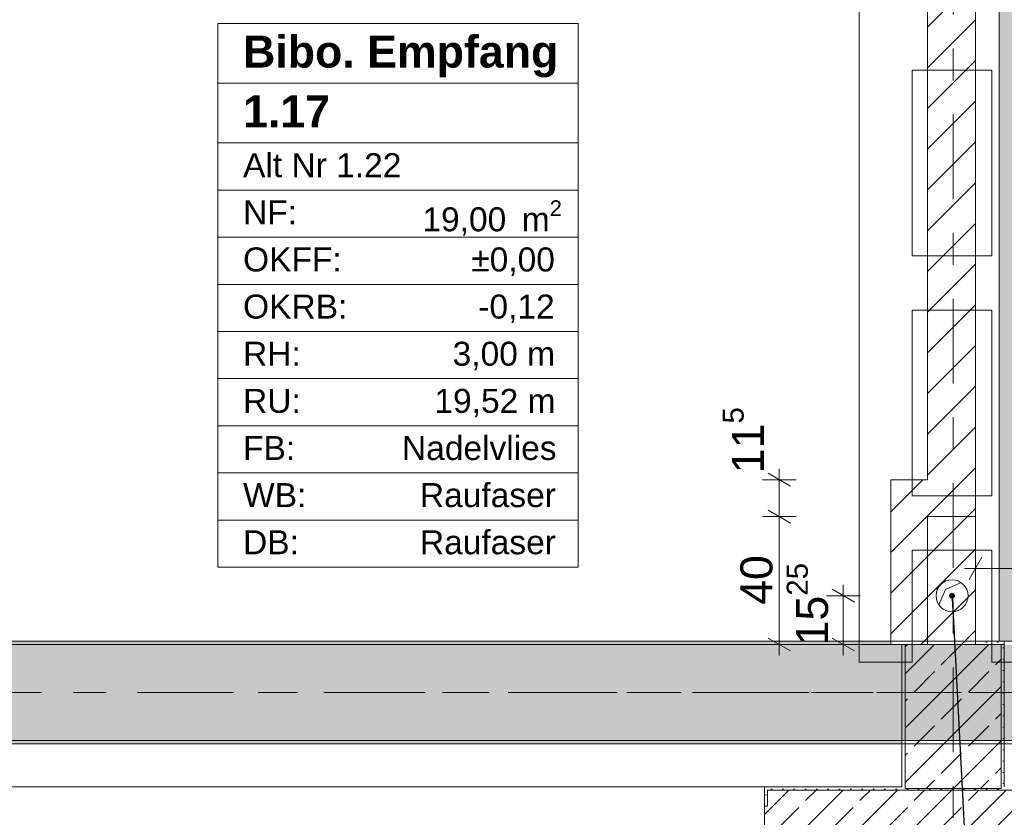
# Model space of a CAD drawing. Header units: metres. Extents: x -3.6 to 84.5, y -11 to 16.8.
# Tile 132 of 225: x 37.2 to 40.3, y 0.2 to 2.7. Entities that reach past the tile are written whole.
import ezdxf

# ---------------------------------------------------------------- set-up
doc = ezdxf.new("R2010")
doc.units = ezdxf.units.M
doc.header["$MEASUREMENT"] = 0
for name, pattern in [('Achse', [0.2, 0.1, -0.05, 0, -0.05]), ('Strichlinie doppelt', [0.546806, 0.264583, -0.105833, 0.070556, -0.105833]), ('Wipeout_Contour', [1, 0, -1])]:
    doc.linetypes.add(name, pattern=pattern)
for name, color, linetype in [('155 - Bemaßung_ Beschriftung.Ausbau - Deckenelemente', 7, 'Continuous'), ('305 - Elemente.Linie_ Schraffur - Deckenspiegel', 7, 'Continuous'), ('401 - Zone.Raum_ Raumbegrenzung_ Whg.', 7, 'Continuous'), ('451 - Universal.Achsen Raster', 7, 'Continuous'), ('604 - Struktur.Wand Aussen', 7, 'Continuous'), ('605 - Struktur.Wand Innen', 7, 'Continuous'), ('607 - Struktur.Stütze', 7, 'Continuous'), ('608 - Struktur.Träger', 7, 'Continuous'), ('612 - Struktur.Stahlbau', 7, 'Continuous'), ('Abbruch_155 - Bemaßung_ Beschriftung.Ausbau - Deckenelemente', 7, 'Continuous'), ('Abbruch_605 - Struktur.Wand Innen', 7, 'Continuous'), ('Neubau_155 - Bemaßung_ Beschriftung.Ausbau - Deckenelemente', 7, 'Continuous'), ('Neubau_605 - Struktur.Wand Innen', 7, 'Continuous'), ('Neubau_612 - Struktur.Stahlbau', 7, 'Continuous')]:
    doc.layers.add(name, color=color, linetype=linetype)
doc.styles.add('ERSTELLTER_STIL_1', font='txt')
doc.styles.add('ERSTELLTER_STIL_2', font='txt')
doc.linetypes.add('Abbruch 1', pattern='A,0,[1,2022.0244.A_L5A-PL04.07_iA_Deckenelemente Erdgeschoss1.Shx,S=0.001984,R=0,X=0,Y=0],-0.25,0', length=0.25)
doc.dimstyles.new('ERSTELLTER_STIL__3', dxfattribs={"dimtxt": 0.1, "dimasz": 0.0532, "dimexe": 0.18, "dimexo": 0.0625, "dimgap": 0, "dimtad": 1, "dimtih": 1, "dimtoh": 1, "dimzin": 0, "dimdsep": 46, "dimtxsty": 'ERSTELLTER_STIL_2', "dimblk": 'ARROWHEAD_2', "dimblk1": 'ARROWHEAD_2', "dimblk2": 'ARROWHEAD_2', "dimcen": 0.09, "dimse1": 1, "dimse2": 1, "dimclrd": 256, "dimclre": 256, "dimclrt": 256, "dimazin": 0, "dimtfac": 1, "dimtdec": 4, "dimtmove": 0, "dimatfit": 3, "dimfxl": 1, "dimtolj": 1, "dimtzin": 0, "dimarcsym": 0})
doc.dimstyles.new('ERSTELLTER_STIL__4', dxfattribs={"dimtxt": 0.1, "dimasz": 0.0532, "dimexe": 0.18, "dimexo": 0.0625, "dimgap": 0, "dimtad": 1, "dimzin": 0, "dimdsep": 46, "dimtxsty": 'ERSTELLTER_STIL_2', "dimblk": 'ARROWHEAD_2', "dimblk1": 'ARROWHEAD_2', "dimblk2": 'ARROWHEAD_2', "dimcen": 0.09, "dimse1": 1, "dimse2": 1, "dimclrd": 256, "dimclre": 256, "dimclrt": 256, "dimazin": 0, "dimtfac": 1, "dimtdec": 4, "dimtmove": 0, "dimatfit": 3, "dimfxl": 1, "dimtolj": 1, "dimtzin": 0, "dimarcsym": 0})
doc.dimstyles.new('ERSTELLTER_STIL__5', dxfattribs={"dimtxt": 0.1, "dimasz": 0.0532, "dimexe": 0.18, "dimexo": 0.0625, "dimgap": 0, "dimtad": 1, "dimzin": 0, "dimdsep": 46, "dimtxsty": 'ERSTELLTER_STIL_2', "dimblk": 'ARROWHEAD_2', "dimblk1": 'ARROWHEAD_2', "dimblk2": 'ARROWHEAD_2', "dimcen": 0.09, "dimse1": 1, "dimse2": 1, "dimclrd": 256, "dimclre": 256, "dimclrt": 256, "dimazin": 0, "dimtfac": 1, "dimtdec": 4, "dimtmove": 2, "dimatfit": 3, "dimfxl": 1, "dimtolj": 1, "dimtzin": 0, "dimarcsym": 0})
doc.dimstyles.new('ERSTELLTER_STIL__7', dxfattribs={"dimtxt": 0.18, "dimasz": 0.03648, "dimexe": 0.18, "dimexo": 0.0625, "dimgap": 0, "dimtad": 0, "dimtih": 1, "dimtoh": 1, "dimdec": 4, "dimzin": 0, "dimdsep": 46, "dimcen": 0.09, "dimadec": 0, "dimazin": 0, "dimtfac": 1, "dimtdec": 4, "dimtmove": 0, "dimatfit": 3, "dimldrblk": 'ARROWHEAD_11', "dimfxl": 1, "dimtolj": 1, "dimtzin": 0, "dimarcsym": 0})
pattern_1 = [(45, (0, 0), (-0.0636396, 0.0636396), [])]
pattern_2 = [(45, (0, 0), (-0.08485281, 0.08485281), []), (45, (-0.04243, 0.04243), (-0.08485281, 0.08485281), [0.09, -0.03])]
pattern_3 = [(45, (0, 0), (-0.01767767, 0.01767767), [0, -0.025])]

# ---------------------------------------------------------------- blocks, each defined once
blk = doc.blocks.new('*D159')
at = {"layer": '155 - Bemaßung_ Beschriftung.Ausbau - Deckenelemente', "color": 160, "linetype": 'Continuous', "lineweight": 5, "true_color": 0x3232ff}
for p, q in [((40.2, 0.8855), (40.2, 0.9905)), ((43.745, 0.8855), (43.745, 0.9905)), ((40.2202, 0.973), (40.1798, 0.903)), ((43.7248, 0.903), (43.7652, 0.973)), ((40.1658, 0.938), (40.2, 0.938)), ((40.2, 0.938), (43.745, 0.938)), ((43.745, 0.938), (43.7792, 0.938))]:
    blk.add_line(p, q, dxfattribs=at)
at = {"layer": '155 - Bemaßung_ Beschriftung.Ausbau - Deckenelemente', "color": 160, "lineweight": 5, "true_color": 0x3232ff, "insert": (41.8144, 0.9386), "char_height": 0.1, "attachment_point": 7, "style": 'ERSTELLTER_STIL_2'}
blk.add_mtext('\\A1;{\\pql;\\fArial|b0|i0|c0|p38;3,54\\fArial|b0|i0|c0|p38;\\A1{\\H.66x;\\S5^  ;}}', dxfattribs=at)
blk = doc.blocks.new('ARROWHEAD_2')
at = {"color": 0, "linetype": 'Continuous', "lineweight": 0}
for p, q in [((-0.378, -0.655), (0.378, 0.655)), ((0, 0), (-1, 0))]:
    blk.add_line(p, q, dxfattribs=at)
blk = doc.blocks.new('*D175')
at = {"layer": '155 - Bemaßung_ Beschriftung.Ausbau - Deckenelemente', "color": 160, "linetype": 'Continuous', "lineweight": 5, "true_color": 0x3232ff}
for p, q in [((39.5515, 1.1202), (39.6215, 1.0798)), ((39.639, 1.1), (39.534, 1.1)), ((39.5865, 0.7), (39.5865, 1.1)), ((39.5515, 0.7202), (39.6215, 0.6798)), ((39.639, 0.7), (39.534, 0.7)), ((39.5865, 0.6658), (39.5865, 0.7))]:
    blk.add_line(p, q, dxfattribs=at)
at = {"layer": '155 - Bemaßung_ Beschriftung.Ausbau - Deckenelemente', "color": 160, "lineweight": 5, "true_color": 0x3232ff, "insert": (39.5665, 0.8241), "char_height": 0.1, "attachment_point": 7, "rotation": 90, "style": 'ERSTELLTER_STIL_2'}
blk.add_mtext('\\A1;{\\pql;\\fArial|b0|i0|c0|p38;40}', dxfattribs=at)
blk = doc.blocks.new('*D176')
at = {"layer": '155 - Bemaßung_ Beschriftung.Ausbau - Deckenelemente', "color": 160, "linetype": 'Continuous', "lineweight": 5, "true_color": 0x3232ff}
for p, q in [((39.6215, 1.1948), (39.5515, 1.2352)), ((39.5865, 1.215), (39.5865, 1.2492)), ((39.639, 1.215), (39.534, 1.215)), ((39.5865, 1.1), (39.5865, 1.215)), ((39.5515, 1.1202), (39.6215, 1.0798)), ((39.639, 1.1), (39.534, 1.1))]:
    blk.add_line(p, q, dxfattribs=at)
at = {"layer": '155 - Bemaßung_ Beschriftung.Ausbau - Deckenelemente', "color": 160, "lineweight": 5, "true_color": 0x3232ff, "insert": (39.5676, 1.2352), "char_height": 0.1, "attachment_point": 7, "rotation": 90, "style": 'ERSTELLTER_STIL_2'}
blk.add_mtext('\\A1;{\\pql;\\fArial|b0|i0|c0|p38;11\\fArial|b0|i0|c0|p38;\\A1{\\H.66x;\\S5^  ;}}', dxfattribs=at)
blk = doc.blocks.new('*D177')
at = {"layer": '155 - Bemaßung_ Beschriftung.Ausbau - Deckenelemente', "color": 160, "linetype": 'Continuous', "lineweight": 5, "true_color": 0x3232ff}
for p, q in [((39.8215, 0.8323), (39.7515, 0.8727)), ((39.7865, 0.8525), (39.7865, 0.8867)), ((39.839, 0.8525), (39.734, 0.8525)), ((39.7865, 0.7), (39.7865, 0.8525)), ((39.7515, 0.7202), (39.8215, 0.6798)), ((39.839, 0.7), (39.734, 0.7)), ((39.7865, 0.6657), (39.7865, 0.7))]:
    blk.add_line(p, q, dxfattribs=at)
at = {"layer": '155 - Bemaßung_ Beschriftung.Ausbau - Deckenelemente', "color": 160, "lineweight": 5, "true_color": 0x3232ff, "insert": (39.7681, 0.6971), "char_height": 0.1, "attachment_point": 7, "rotation": 90, "style": 'ERSTELLTER_STIL_2'}
blk.add_mtext('\\A1;{\\pql;\\fArial|b0|i0|c0|p38;15\\fArial|b0|i0|c0|p38;\\A1{\\H.66x;\\S25^  ;}}', dxfattribs=at)
blk = doc.blocks.new('ARROWHEAD_11')
at = {"color": 0, "linetype": 'Continuous', "lineweight": 0}
blk.add_line((0, 0), (-1, 0), dxfattribs=at)
at = {"color": 0, "linetype": 'Continuous', "lineweight": 0, "const_width": 0.25, "flags": 128}
blk.add_lwpolyline([(-0.125, 0, 1), (0.125, 0, 1)], format="xyb", close=True, dxfattribs=at)

msp = doc.modelspace()

# ---------------------------------------------------------------- hatches: boundary and pattern name
at = {"layer": '604 - Struktur.Wand Aussen', "linetype": 'Continuous', "lineweight": 0, "true_color": 0x000000}
h = msp.add_hatch(dxfattribs=at)
h.set_pattern_fill('Gips_0001', color=18, style=0, pattern_type=2)
h.set_pattern_definition(pattern_3)
h.paths.add_polyline_path([(39.55, 0.255), (39.54, 0.255), (39.54, 0.195), (39.55, 0.195)])
h = msp.add_hatch(dxfattribs=at)
h.set_pattern_fill('Gips_0001', color=18, style=0, pattern_type=2)
h.set_pattern_definition(pattern_3)
h.paths.add_polyline_path([(39.97, 0.255), (39.55, 0.255), (39.55, 0.245), (39.97, 0.245)])
h = msp.add_hatch(dxfattribs=at)
h.set_pattern_fill('Beton__Stahlbeton_0001', color=18, style=0, pattern_type=2)
h.set_pattern_definition(pattern_2)
h.paths.add_polyline_path([(39.55, 0.195), (39.54, 0.195), (39.54, 0.125), (39.55, 0.125), (39.58, 0.125), (39.58, 0.005), (40.7, 0.005), (40.7, 0.125), (40.73, 0.125), (40.74, 0.125), (40.74, 0.195), (40.73, 0.195), (40.73, 0.245), (39.55, 0.245)])
at = {"layer": '607 - Struktur.Stütze', "linetype": 'Continuous', "lineweight": 0, "true_color": 0x000000}
h = msp.add_hatch(dxfattribs=at)
h.set_pattern_fill('Gips_0001', color=18, style=0, pattern_type=2)
h.set_pattern_definition(pattern_3)
h.paths.add_polyline_path([(40.2, 0.71), (40.2, 0.7), (40.28, 0.7), (40.28, 0.255), (40.29, 0.255), (40.29, 0.71)])
h = msp.add_hatch(dxfattribs=at)
h.set_pattern_fill('Gips_0001', color=18, style=0, pattern_type=2)
h.set_pattern_definition(pattern_3)
h.paths.add_polyline_path([(39.97, 0.255), (39.98, 0.255), (39.98, 0.7), (39.97, 0.7)])
h = msp.add_hatch(dxfattribs=at)
h.set_pattern_fill('Beton__Stahlbeton_0001', color=18, style=0, pattern_type=2)
h.set_pattern_definition(pattern_2)
h.paths.add_polyline_path([(39.98, 0.25), (40.28, 0.25), (40.28, 0.7), (39.98, 0.7)])
h = msp.add_hatch(dxfattribs=at)
h.set_pattern_fill('Gips_0001', color=18, style=0, pattern_type=2)
h.set_pattern_definition(pattern_3)
h.paths.add_polyline_path([(39.98, 0.255), (39.97, 0.255), (39.97, 0.245), (40.29, 0.245), (40.29, 0.255), (40.28, 0.255), (40.28, 0.25), (39.98, 0.25)])
at = {"layer": '608 - Struktur.Träger', "linetype": 'Continuous', "lineweight": 0, "true_color": 0x000000}
h = msp.add_hatch(dxfattribs=at)
h.set_pattern_fill('Gips_0001', color=18, style=0, pattern_type=2)
h.set_pattern_definition(pattern_3)
h.paths.add_polyline_path([(36.69, 0.71), (36.69, 0.7), (39.935, 0.7), (39.935, 0.71)])
h = msp.add_hatch(dxfattribs=at)
h.set_pattern_fill('Beton__Stahlbeton_0001', color=18, style=0, pattern_type=2)
h.set_pattern_definition(pattern_2)
h.paths.add_polyline_path([(0.69, 0.7), (0.38, 0.7), (0.38, 0.4), (0.69, 0.4), (3.97, 0.4), (4.29, 0.4), (7.57, 0.4), (7.89, 0.4), (11.17, 0.4), (11.49, 0.4), (14.77, 0.4), (15.09, 0.4), (18.37, 0.4), (18.69, 0.4), (21.97, 0.4), (22.29, 0.4), (25.57, 0.4), (25.89, 0.4), (29.17, 0.4), (29.49, 0.4), (32.77, 0.4), (33.09, 0.4), (36.37, 0.4), (36.69, 0.4), (39.97, 0.4), (40.29, 0.4), (43.57, 0.4), (43.89, 0.4), (47.17, 0.4), (47.49, 0.4), (50.77, 0.4), (51.09, 0.4), (51.8, 0.4), (51.97, 0.4), (54.37, 0.4), (54.69, 0.4), (57.97, 0.4), (58.29, 0.4), (61.57, 0.4), (61.88, 0.4), (61.88, 0.7), (61.57, 0.7), (58.29, 0.7), (57.97, 0.7), (54.69, 0.7), (54.37, 0.7), (51.97, 0.7), (51.8, 0.7), (51.09, 0.7), (50.77, 0.7), (47.49, 0.7), (47.17, 0.7), (43.89, 0.7), (43.57, 0.7), (40.29, 0.7), (39.935, 0.7), (36.69, 0.7), (36.37, 0.7), (33.09, 0.7), (32.77, 0.7), (29.49, 0.7), (29.17, 0.7), (25.89, 0.7), (25.57, 0.7), (22.29, 0.7), (21.97, 0.7), (18.69, 0.7), (18.37, 0.7), (15.09, 0.7), (14.77, 0.7), (11.49, 0.7), (11.17, 0.7), (7.89, 0.7), (7.57, 0.7), (4.29, 0.7), (3.97, 0.7)])
h = msp.add_hatch(dxfattribs=at)
h.set_pattern_fill('Gips_0001', color=18, style=0, pattern_type=2)
h.set_pattern_definition(pattern_3)
h.paths.add_polyline_path([(36.69, 0.4), (36.69, 0.39), (39.97, 0.39), (39.97, 0.4)])
at = {"layer": '612 - Struktur.Stahlbau', "linetype": 'Continuous', "lineweight": 0, "true_color": 0x30307f}
msp.add_hatch(color=177, dxfattribs=at).paths.add_polyline_path([(40.274, 5.19), (40.414, 5.19), (40.414, 0.71), (40.274, 0.71)])
at = {"layer": 'Abbruch_605 - Struktur.Wand Innen', "linetype": 'Continuous', "lineweight": 0, "true_color": 0x000000}
h = msp.add_hatch(dxfattribs=at)
h.set_pattern_fill('MW_Ziegel_0001', color=18, style=0, pattern_type=2)
h.set_pattern_definition(pattern_1)
h.paths.add_polyline_path([(40.05, 1.1), (40.05, 0.7), (40.2, 0.7), (40.2, 1.1)])
at = {"layer": 'Neubau_605 - Struktur.Wand Innen', "linetype": 'Continuous', "lineweight": 0, "true_color": 0x000000}
h = msp.add_hatch(dxfattribs=at)
h.set_pattern_fill('MW_Ziegel_0001', color=18, style=0, pattern_type=2)
h.set_pattern_definition(pattern_1)
h.paths.add_polyline_path([(39.935, 1.1), (40.05, 1.1), (39.935, 1.215)])
h = msp.add_hatch(dxfattribs=at)
h.set_pattern_fill('MW_Ziegel_0001', color=18, style=0, pattern_type=2)
h.set_pattern_definition(pattern_1)
h.paths.add_polyline_path([(39.935, 1.215), (40.05, 1.1), (40.05, 1.215)])
h = msp.add_hatch(dxfattribs=at)
h.set_pattern_fill('MW_Ziegel_0001', color=18, style=0, pattern_type=2)
h.set_pattern_definition(pattern_1)
h.paths.add_polyline_path([(39.935, 1.1), (39.935, 0.7), (40.05, 0.7), (40.05, 1.1)])

# ---------------------------------------------------------------- linework, layer by layer
at = {"layer": '305 - Elemente.Linie_ Schraffur - Deckenspiegel', "color": 7, "linetype": 'Continuous', "lineweight": 9}
for p, q in [((39.8365, 5.31), (39.8365, 0.645)), ((40.0015, 2.495), (40.0015, 1.915)), ((40.2515, 1.915), (40.2515, 2.495)), ((40.0015, 1.745), (40.0015, 1.165)), ((40.2515, 1.165), (40.2515, 1.745)), ((40.0015, 0.995), (40.2515, 0.995)), ((40.0015, 0.645), (40.0015, 0.995)), ((40.2515, 0.645), (40.2515, 0.995)), ((39.8365, 0.645), (40.0015, 0.645)), ((40.2515, 0.645), (40.4165, 0.645))]:
    msp.add_line(p, q, dxfattribs=at)
at = {"layer": '401 - Zone.Raum_ Raumbegrenzung_ Whg.', "color": 7, "linetype": 'Continuous', "lineweight": 9}
for p, q in [((38.958, 2.6408), (37.8317, 2.6408)), ((37.8317, 2.6408), (37.8317, 0.9417)), ((37.8317, 2.6408), (38.958, 2.6408)), ((37.8317, 2.4542), (37.8317, 2.6408)), ((38.958, 0.9417), (38.958, 2.6408)), ((38.958, 2.6408), (38.958, 2.4542)), ((38.958, 2.4542), (37.8317, 2.4542)), ((37.8317, 2.4542), (38.958, 2.4542)), ((37.8317, 2.2676), (37.8317, 2.4542)), ((38.958, 2.4542), (38.958, 2.2676)), ((38.958, 2.2676), (37.8317, 2.2676)), ((37.8317, 2.2676), (38.958, 2.2676)), ((37.8317, 2.1203), (37.8317, 2.2676)), ((38.958, 2.2676), (38.958, 2.1203)), ((38.958, 2.1203), (37.8317, 2.1203)), ((37.8317, 2.1203), (38.958, 2.1203)), ((37.8317, 1.973), (37.8317, 2.1203)), ((38.958, 2.1203), (38.958, 1.973)), ((38.958, 1.973), (37.8317, 1.973)), ((37.8317, 1.973), (38.958, 1.973)), ((37.8317, 1.8256), (37.8317, 1.973)), ((38.958, 1.973), (38.958, 1.8256)), ((38.958, 1.8256), (37.8317, 1.8256)), ((37.8317, 1.8256), (38.958, 1.8256)), ((37.8317, 1.6783), (37.8317, 1.8256)), ((38.958, 1.8256), (38.958, 1.6783)), ((38.958, 1.6783), (37.8317, 1.6783)), ((37.8317, 1.6783), (38.958, 1.6783)), ((37.8317, 1.531), (37.8317, 1.6783)), ((38.958, 1.6783), (38.958, 1.531)), ((38.958, 1.531), (37.8317, 1.531)), ((37.8317, 1.531), (38.958, 1.531)), ((37.8317, 1.3837), (37.8317, 1.531)), ((38.958, 1.531), (38.958, 1.3837)), ((38.958, 1.3837), (37.8317, 1.3837)), ((37.8317, 1.3837), (38.958, 1.3837)), ((37.8317, 1.2364), (37.8317, 1.3837)), ((38.958, 1.3837), (38.958, 1.2364)), ((38.958, 1.2364), (37.8317, 1.2364)), ((37.8317, 1.2364), (38.958, 1.2364)), ((37.8317, 1.089), (37.8317, 1.2364)), ((38.958, 1.2364), (38.958, 1.089)), ((38.958, 1.089), (37.8317, 1.089)), ((37.8317, 1.089), (38.958, 1.089)), ((37.8317, 0.9417), (37.8317, 1.089)), ((38.958, 1.089), (38.958, 0.9417)), ((37.8317, 0.9417), (38.958, 0.9417)), ((38.958, 0.9417), (37.8317, 0.9417))]:
    msp.add_line(p, q, dxfattribs=at)
at = {"layer": '451 - Universal.Achsen Raster', "color": 160, "linetype": 'Strichlinie doppelt', "lineweight": 9, "true_color": 0x3232ff}
msp.add_line((64.935, 0.55), (-3.175, 0.55), dxfattribs=at)
at = {"layer": '604 - Struktur.Wand Aussen', "color": 7, "linetype": 'Continuous', "lineweight": 13}
for p, q in [((39.54, 0.255), (37.14, 0.255)), ((40.73, 0.245), (39.55, 0.245)), ((39.55, 0.245), (39.55, 0.195)), ((39.54, 0.125), (39.54, 0.195))]:
    msp.add_line(p, q, dxfattribs=at)
at = {"layer": '604 - Struktur.Wand Aussen', "color": 7, "linetype": 'Continuous', "lineweight": 5}
for p, q in [((39.54, 0.245), (39.54, 0.255)), ((39.55, 0.255), (39.54, 0.255)), ((39.54, 0.195), (39.54, 0.245)), ((39.55, 0.195), (39.54, 0.195))]:
    msp.add_line(p, q, dxfattribs=at)
at = {"layer": '604 - Struktur.Wand Aussen', "color": 7, "linetype": 'Continuous', "lineweight": 5, "flags": 128}
msp.add_lwpolyline([(39.97, 0.255), (39.55, 0.255)], dxfattribs=at)
at = {"layer": '607 - Struktur.Stütze', "color": 7, "linetype": 'Continuous', "lineweight": 5, "flags": 128}
for points in [[(40.29, 0.255), (40.29, 0.71), (40.2, 0.71)], [(39.97, 0.7), (39.97, 0.255)]]:
    msp.add_lwpolyline(points, dxfattribs=at)
at = {"layer": '607 - Struktur.Stütze', "color": 7, "linetype": 'Continuous', "lineweight": 13, "flags": 128}
msp.add_lwpolyline([(39.98, 0.25), (40.28, 0.25), (40.28, 0.7), (39.98, 0.7)], close=True, dxfattribs=at)
at = {"layer": '608 - Struktur.Träger', "color": 7, "linetype": 'Continuous', "lineweight": 13}
for p, q in [((0.38, 0.71), (61.88, 0.71)), ((39.935, 0.7), (36.69, 0.7)), ((40.29, 0.7), (39.935, 0.7)), ((0.38, 0.39), (61.88, 0.39))]:
    msp.add_line(p, q, dxfattribs=at)
at = {"layer": '608 - Struktur.Träger', "color": 7, "linetype": 'Continuous', "lineweight": 5}
for p, q in [((39.935, 0.71), (36.69, 0.71)), ((39.935, 0.71), (39.935, 0.7)), ((39.97, 0.39), (36.69, 0.39)), ((39.97, 0.4), (39.97, 0.39))]:
    msp.add_line(p, q, dxfattribs=at)
at = {"layer": '608 - Struktur.Träger', "color": 7, "linetype": 'Achse', "lineweight": 9}
msp.add_line((0.38, 0.55), (61.88, 0.55), dxfattribs=at)
at = {"layer": '608 - Struktur.Träger', "color": 7, "linetype": 'Continuous', "lineweight": 13, "flags": 128}
msp.add_lwpolyline([(54.69, 0.4), (54.37, 0.4), (51.97, 0.4), (51.8, 0.4), (51.09, 0.4), (50.77, 0.4), (47.49, 0.4), (47.17, 0.4), (43.89, 0.4), (43.57, 0.4), (40.29, 0.4), (39.97, 0.4), (36.69, 0.4), (36.37, 0.4), (33.09, 0.4), (32.77, 0.4), (29.49, 0.4), (29.17, 0.4), (25.89, 0.4), (25.57, 0.4), (22.29, 0.4), (21.97, 0.4), (18.69, 0.4), (18.37, 0.4)], dxfattribs=at)
at = {"layer": 'Abbruch_155 - Bemaßung_ Beschriftung.Ausbau - Deckenelemente', "color": 7, "linetype": 'Abbruch 1', "lineweight": 18}
for start, end in [(90, 180), (0, 90), (180, 270), (270, 0)]:
    msp.add_arc((40.1265, 0.8525), 0.05, start, end, dxfattribs=at)
at = {"layer": 'Abbruch_605 - Struktur.Wand Innen', "color": 7, "linetype": 'Abbruch 1', "lineweight": 18, "flags": 128}
for points in [[(40.2, 1.1), (40.05, 1.1)], [(40.05, 1.1), (40.05, 0.7)], [(40.2, 0.7), (40.2, 1.1)]]:
    msp.add_lwpolyline(points, dxfattribs=at)
at = {"layer": 'Neubau_155 - Bemaßung_ Beschriftung.Ausbau - Deckenelemente', "color": 1, "linetype": 'Continuous', "lineweight": 5}
for p, q in [((40.1065, 0.8725), (40.1553, 0.8934)), ((40.0856, 0.8237), (40.1065, 0.8725))]:
    msp.add_line(p, q, dxfattribs=at)
at = {"layer": 'Neubau_605 - Struktur.Wand Innen', "color": 1, "linetype": 'Continuous', "lineweight": 18, "flags": 128}
for points in [[(39.935, 1.215), (39.935, 1.1)], [(40.05, 1.215), (39.935, 1.215)], [(39.935, 1.1), (39.935, 0.7)], [(40.05, 0.7), (40.05, 1.1)], [(39.98, 0.7), (39.935, 0.7)]]:
    msp.add_lwpolyline(points, dxfattribs=at)
at = {"layer": 'Neubau_612 - Struktur.Stahlbau', "color": 1, "linetype": 'Continuous', "lineweight": 13}
for p, q in [((40.274, 0.71), (40.274, 5.19)), ((40.414, 0.71), (40.274, 0.71))]:
    msp.add_line(p, q, dxfattribs=at)

# ---------------------------------------------------------------- texts
at = {"layer": '401 - Zone.Raum_ Raumbegrenzung_ Whg.', "color": 7, "lineweight": 9, "attachment_point": 1}
for s, insert, char_height, style in [('\\A1;{\\pqj;\\pt0;\\fArial|b1|i0|c0|p38;}', (38.8794, 2.6261), 0.1, 'ERSTELLTER_STIL_1'), ('\\A1;{\\pqj;\\pt0;\\fArial|b1|i0|c0|p38;Bibo. Empfang}', (37.9103, 2.6032), 0.1, 'ERSTELLTER_STIL_1'), ('\\A1;{\\pqj;\\pt0;\\fArial|b1|i0|c0|p38;}', (38.8794, 2.4395), 0.1, 'ERSTELLTER_STIL_1'), ('\\A1;{\\pql;\\pt0;\\fArial|b1|i0|c0|p38;1.17}', (37.9103, 2.4166), 0.1, 'ERSTELLTER_STIL_1'), ('\\A1;{\\pqj;\\pt0;\\fArial|b0|i0|c0|p38;}', (38.8794, 2.2529), 0.075, 'ERSTELLTER_STIL_2'), ('\\A1;{\\pqj;\\pt0;\\fArial|b0|i0|c0|p38;Alt Nr 1.22}', (37.9103, 2.2357), 0.075, 'ERSTELLTER_STIL_2'), ('\\A1;{\\pqj;\\pt0;\\fArial|b0|i0|c0|p38;NF: }', (37.9103, 2.0884), 0.075, 'ERSTELLTER_STIL_2'), ('\\A1;{\\pql;\\pt0,0.05;\\fArial|b0|i0|c0|p38;19,00\\fArial|b0|i0|c0|p38;\\A1{\\H.66x;\\S^  ;}\\fArial|b0|i0|c0|p38; m\\fArial|b0|i0|c0|p38;\\A1{\\H.66x;\\S2^  ;}}', (38.4709, 2.0884), 0.075, 'ERSTELLTER_STIL_2'), ('\\A1;{\\pqj;\\pt0;\\fArial|b0|i0|c0|p38;OKFF: }', (37.9103, 1.9411), 0.075, 'ERSTELLTER_STIL_2'), ('\\A1;{\\pqj;\\pt0;\\fArial|b0|i0|c0|p38;±0,00}', (38.6237, 1.9411), 0.075, 'ERSTELLTER_STIL_2'), ('\\A1;{\\pqj;\\pt0;\\fArial|b0|i0|c0|p38;OKRB: }', (37.9103, 1.7938), 0.075, 'ERSTELLTER_STIL_2'), ('\\A1;{\\pqj;\\pt0;\\fArial|b0|i0|c0|p38;-0,12}', (38.6456, 1.7938), 0.075, 'ERSTELLTER_STIL_2'), ('\\A1;{\\pqj;\\pt0;\\fArial|b0|i0|c0|p38;RH: }', (37.9103, 1.6464), 0.075, 'ERSTELLTER_STIL_2'), ('\\A1;{\\pqj;\\pt0;\\fArial|b0|i0|c0|p38;3,00 m}', (38.5654, 1.6464), 0.075, 'ERSTELLTER_STIL_2'), ('\\A1;{\\pqj;\\pt0;\\fArial|b0|i0|c0|p38;RU: }', (37.9103, 1.4991), 0.075, 'ERSTELLTER_STIL_2'), ('\\A1;{\\pqj;\\pt0;\\fArial|b0|i0|c0|p38;19,52 m}', (38.5085, 1.4991), 0.075, 'ERSTELLTER_STIL_2'), ('\\A1;{\\pqj;\\pt0;\\fArial|b0|i0|c0|p38;Nadelvlies}', (38.407, 1.3518), 0.075, 'ERSTELLTER_STIL_2'), ('\\A1;{\\pqj;\\pt0;\\fArial|b0|i0|c0|p38;FB: }', (37.9103, 1.3518), 0.075, 'ERSTELLTER_STIL_2'), ('\\A1;{\\pqj;\\pt0;\\fArial|b0|i0|c0|p38;WB: }', (37.9103, 1.2045), 0.075, 'ERSTELLTER_STIL_2'), ('\\A1;{\\pqj;\\pt0;\\fArial|b0|i0|c0|p38;Raufaser}', (38.4632, 1.2045), 0.075, 'ERSTELLTER_STIL_2'), ('\\A1;{\\pqj;\\pt0;\\fArial|b0|i0|c0|p38;DB: }', (37.9103, 1.0572), 0.075, 'ERSTELLTER_STIL_2'), ('\\A1;{\\pqj;\\pt0;\\fArial|b0|i0|c0|p38;Raufaser}', (38.4632, 1.0572), 0.075, 'ERSTELLTER_STIL_2')]:
    msp.add_mtext(s, dxfattribs=dict(at, insert=insert, char_height=char_height, style=style))

# ---------------------------------------------------------------- leaders
at = {"layer": '155 - Bemaßung_ Beschriftung.Ausbau - Deckenelemente', "color": 1, "linetype": 'Continuous', "lineweight": 9, "annotation_type": 0, "has_hookline": 1, "hookline_direction": 0, "text_width": 0.9053}
msp.add_leader([(40.1265, 0.8525), (40.2046, -0.629), (40.3049, -0.629)], dimstyle='ERSTELLTER_STIL__7', dxfattribs=at)

# ---------------------------------------------------------------- next in the draw order: wipeouts: each hides what was drawn before it
at = {"color": 254, "linetype": 'Wipeout_Contour', "lineweight": 0, "ltscale": 120.84229}
msp.add_wipeout([(40.05, 1.215), (40.05, 1.1), (40.2, 1.1)], dxfattribs=at).dxf.layer = '605 - Struktur.Wand Innen'

# ---------------------------------------------------------------- next in the draw order: hatches: boundary and pattern name
at = {"layer": '605 - Struktur.Wand Innen', "linetype": 'Continuous', "lineweight": 0, "true_color": 0x000000}
h = msp.add_hatch(dxfattribs=at)
h.set_pattern_fill('MW_Ziegel_0001', color=18, style=0, pattern_type=2)
h.set_pattern_definition(pattern_1)
h.paths.add_polyline_path([(40.05, 1.215), (40.05, 1.1), (40.2, 1.1)])

# ---------------------------------------------------------------- next in the draw order: wipeouts: each hides what was drawn before it
at = {"color": 254, "linetype": 'Wipeout_Contour', "lineweight": 0, "ltscale": 120.024806}
msp.add_wipeout([(40.05, 1.215), (40.2, 1.1), (40.2, 1.215)], dxfattribs=at).dxf.layer = '605 - Struktur.Wand Innen'

# ---------------------------------------------------------------- next in the draw order: hatches: boundary and pattern name
at = {"layer": '605 - Struktur.Wand Innen', "linetype": 'Continuous', "lineweight": 0, "true_color": 0x000000}
h = msp.add_hatch(dxfattribs=at)
h.set_pattern_fill('MW_Ziegel_0001', color=18, style=0, pattern_type=2)
h.set_pattern_definition(pattern_1)
h.paths.add_polyline_path([(40.05, 1.215), (40.2, 1.1), (40.2, 1.215)])

# ---------------------------------------------------------------- next in the draw order: linework, layer by layer
at = {"layer": '305 - Elemente.Linie_ Schraffur - Deckenspiegel', "color": 7, "linetype": 'Continuous', "lineweight": 9}
msp.add_line((40.0015, 1.165), (40.2515, 1.165), dxfattribs=at)
at = {"layer": '605 - Struktur.Wand Innen', "color": 7, "linetype": 'Continuous', "lineweight": 18, "flags": 128}
msp.add_lwpolyline([(40.2, 1.1), (40.05, 1.1)], dxfattribs=at)

# ---------------------------------------------------------------- next in the draw order: dimensions: what is measured, and where the dimension line sits
at = {"layer": '155 - Bemaßung_ Beschriftung.Ausbau - Deckenelemente', "color": 160, "linetype": 'Continuous', "lineweight": 5, "true_color": 0x3232ff}
for base, p1, p2, dimstyle, picture, middle in [((39.7865, 0.8525), (40.2, 0.7), (40.1265, 0.8525), 'ERSTELLTER_STIL__5', '*D177', (39.7165, 0.9465)), ((39.5865, 1.1), (39.935, 0.7), (40.05, 1.1), 'ERSTELLTER_STIL__4', '*D175', (39.5165, 0.9003))]:
    dim = msp.add_linear_dim(base=base, p1=p1, p2=p2, angle=90, dimstyle=dimstyle, dxfattribs=at)
    dim.commit()
    dim.dimension.update_dxf_attribs({"geometry": picture, "text_midpoint": middle, "dimtype": 160, "text_rotation": 90})

# ---------------------------------------------------------------- next in the draw order: wipeouts: each hides what was drawn before it
at = {"color": 254, "linetype": 'Wipeout_Contour', "lineweight": 0, "ltscale": 160.817864}
msp.add_wipeout([(40.2, 1.215), (40.2, 3.305), (40.05, 3.305), (40.05, 1.215)], dxfattribs=at).dxf.layer = '605 - Struktur.Wand Innen'

# ---------------------------------------------------------------- next in the draw order: hatches: boundary and pattern name
at = {"layer": '605 - Struktur.Wand Innen', "linetype": 'Continuous', "lineweight": 0, "true_color": 0x000000}
h = msp.add_hatch(dxfattribs=at)
h.set_pattern_fill('MW_Ziegel_0001', color=18, style=0, pattern_type=2)
h.set_pattern_definition(pattern_1)
h.paths.add_polyline_path([(40.2, 1.215), (40.2, 3.305), (40.05, 3.305), (40.05, 1.215)])

# ---------------------------------------------------------------- next in the draw order: linework, layer by layer
at = {"layer": '305 - Elemente.Linie_ Schraffur - Deckenspiegel', "color": 7, "linetype": 'Continuous', "lineweight": 9}
for p, q in [((40.0015, 2.495), (40.2515, 2.495)), ((40.0015, 1.915), (40.2515, 1.915)), ((40.0015, 1.745), (40.2515, 1.745))]:
    msp.add_line(p, q, dxfattribs=at)
at = {"layer": '451 - Universal.Achsen Raster', "color": 160, "linetype": 'Strichlinie doppelt', "lineweight": 9, "true_color": 0x3232ff}
msp.add_line((40.13, -10.585), (40.13, 16.355), dxfattribs=at)
at = {"layer": '605 - Struktur.Wand Innen', "color": 7, "linetype": 'Continuous', "lineweight": 18, "flags": 128}
for points in [[(40.2, 1.1), (40.2, 3.305)], [(40.05, 3.19), (40.05, 1.215)]]:
    msp.add_lwpolyline(points, dxfattribs=at)

# ---------------------------------------------------------------- next in the draw order: dimensions: what is measured, and where the dimension line sits
at = {"layer": '155 - Bemaßung_ Beschriftung.Ausbau - Deckenelemente', "color": 160, "linetype": 'Continuous', "lineweight": 5, "true_color": 0x3232ff}
dim = msp.add_linear_dim(base=(43.74499, 0.93803), p1=(40.2, 5.18998), p2=(43.74499, 0.78498), dimstyle='ERSTELLTER_STIL__3', dxfattribs=at)
dim.commit()
dim.dimension.update_dxf_attribs({"geometry": '*D159', "text_midpoint": (42.07936, 1.00803), "dimtype": 160})
dim = msp.add_linear_dim(base=(39.5865000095, 1.2149822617), p1=(40.05, 1.0999822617), p2=(39.935, 1.2149822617), angle=90, dimstyle='ERSTELLTER_STIL__4', dxfattribs=at)
dim.commit()
dim.dimension.update_dxf_attribs({"geometry": '*D176', "text_midpoint": (39.5165000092, 1.4465067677), "dimtype": 160, "text_rotation": 90})

doc.saveas('drawing.dxf')
